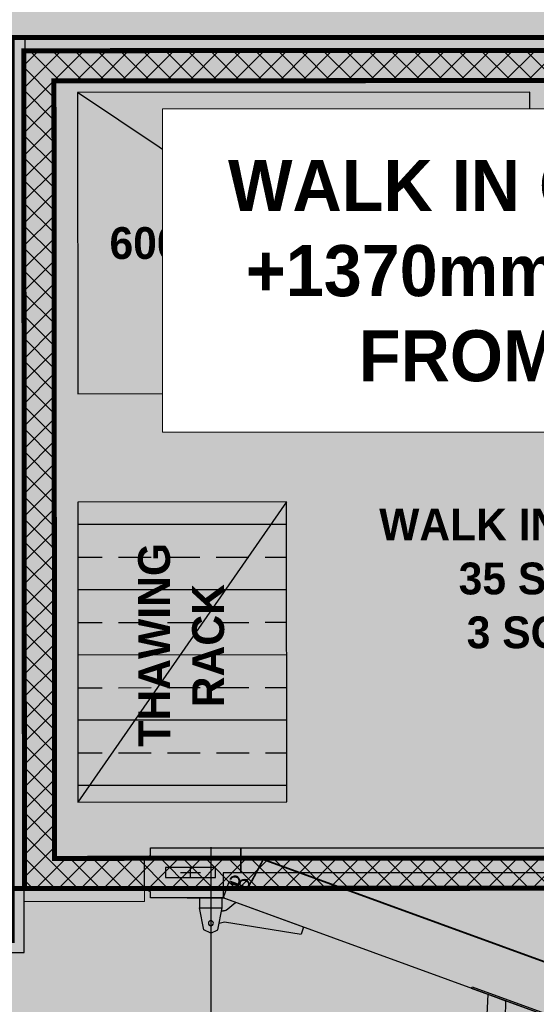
# Model space of a CAD drawing. Header units: millimetres. Extents: x -115221 to 194496, y -122556 to 375476.
# Tile 147 of 169: x 103979 to 105007, y 60778 to 62737. Entities that reach past the tile are written whole.
import ezdxf

# ---------------------------------------------------------------- set-up
doc = ezdxf.new("R2010")
doc.units = ezdxf.units.MM
doc.layers.add('FLOORING LAYER', color=22, linetype='Continuous', lineweight=13)
doc.layers.add('RAISED FLOOR LAYOUT', color=1, linetype='Continuous', lineweight=0)
doc.layers.add('FUR R0', color=8, linetype='Continuous')
doc.layers.add('WWDS FURNITURE LAYOUT', color=8, linetype='Continuous')
doc.styles.add('har', font='GOTHICB.TTF')
doc.styles.add('style1', font='swissc.ttf')

# ---------------------------------------------------------------- blocks, each defined once
blk = doc.blocks.new('TRAY SMALL')
at = {"ltscale": 50}
h = blk.add_hatch(dxfattribs=at)
h.set_pattern_fill('ANSI33', color=256, scale=20, angle=45, style=0)
h.set_pattern_definition([(90, (0, 1.26926752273e-05), (-5, 9e-16), []), (90, (2.499999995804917, 2.500012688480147), (-5, 9e-16), [2.5, -1.25])])
h.paths.add_polyline_path([(0, 16.00001269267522), (23, 16.00001269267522), (23, 1.26926752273e-05), (0, 1.26926752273e-05)])
blk.add_line((23, 16.00001269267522), (0, 1.26926752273e-05), dxfattribs=at)
blk.add_lwpolyline([(0, 16.00001269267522), (23, 16.00001269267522), (23, 1.26926752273e-05), (0, 1.26926752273e-05)], close=True, dxfattribs=at)
blk = doc.blocks.new('nhn')
at = {"layer": 'FUR R0', "extrusion": (-0.0008633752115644, -0.0004397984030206, 0.9999995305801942)}
blk.add_hatch(color=256, dxfattribs=at).paths.add_polyline_path([(59631.62353148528, 1875.633971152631), (59631.51297886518, 1875.593736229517), (59635.53647151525, 1864.538474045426), (59635.64702413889, 1864.578708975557)])
blk.add_hatch(color=256, dxfattribs=at).paths.add_polyline_path([(59631.62353148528, 1875.633971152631), (59631.51297886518, 1875.593736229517), (59635.53647151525, 1864.538474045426), (59635.64702413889, 1864.578708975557)])
at = {"layer": 'FUR R0', "extrusion": (-0.0008633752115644, 0.0004397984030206, 0.9999995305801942)}
blk.add_line((59646.56207427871, 1851.230936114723, -0.6074951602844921), (59646.5620777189, 1881.622980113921, -0.6232761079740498), dxfattribs=at)
at = {"layer": 'FUR R0', "extrusion": (-0.0008633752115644, -0.0004397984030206, 0.9999995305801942)}
for p, q in [((59631.5357190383, 1875.616822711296, -0.5964865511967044), (59642.64056620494, 1845.104302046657, -0.6003182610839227)), ((59631.5357190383, 1875.616822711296, -0.5964865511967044), (59642.64056620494, 1845.104302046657, -0.6003182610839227)), ((59635.84319403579, 1875.133196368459, -0.5929802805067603), (59645.62956052, 1848.243433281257, -0.5963570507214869)), ((59635.84319403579, 1875.133196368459, -0.5929802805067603), (59645.62956052, 1848.243433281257, -0.5963570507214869)), ((59635.86992846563, 1875.174404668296, -0.5929390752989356), (59645.67652780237, 1848.22904825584, -0.5963228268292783)), ((59635.86992846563, 1875.174404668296, -0.5929390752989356), (59645.67652780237, 1848.22904825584, -0.5963228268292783)), ((59634.5872331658, 1867.23225096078, -0.5975394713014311), (59633.2193735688, 1867.191119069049, -0.5987385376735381)), ((59634.5872331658, 1867.23225096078, -0.5975394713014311), (59633.2193735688, 1867.191119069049, -0.5987385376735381)), ((59635.09566529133, 1865.835244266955, -0.5977149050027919), (59634.5872331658, 1867.23225096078, -0.5975394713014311)), ((59635.09566529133, 1865.835244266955, -0.5977149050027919), (59634.5872331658, 1867.23225096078, -0.5975394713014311)), ((59635.09566529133, 1865.835244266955, -0.5977149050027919), (59632.92660572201, 1865.724913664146, -0.5996361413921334)), ((59635.09566529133, 1865.835244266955, -0.5977149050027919), (59632.92660572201, 1865.724913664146, -0.5996361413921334)), ((59640.34760750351, 1851.404691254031, -0.5995270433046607), (59639.79714785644, 1851.204354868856, -0.6000904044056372)), ((59640.34760750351, 1851.404691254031, -0.5995270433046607), (59639.79714785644, 1851.204354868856, -0.6000904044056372)), ((59640.34760750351, 1851.404691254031, -0.5995270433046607), (59642.66779652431, 1845.029480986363, -0.6003276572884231)), ((59640.34760750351, 1851.404691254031, -0.5995270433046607), (59642.66779652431, 1845.029480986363, -0.6003276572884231)), ((59640.7677943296, 1845.201796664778, -0.6018922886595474), (59639.79714785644, 1851.204354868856, -0.6000904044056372)), ((59640.7677943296, 1845.201796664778, -0.6018922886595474), (59639.79714785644, 1851.204354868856, -0.6000904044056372)), ((59645.62956052, 1848.243433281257, -0.5963570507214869), (59643.86185432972, 1847.298425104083, -0.5982988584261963)), ((59645.62956052, 1848.243433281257, -0.5963570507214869), (59643.86185432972, 1847.298425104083, -0.5982988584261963)), ((59645.67652780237, 1848.22904825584, -0.5963228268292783), (59643.87565467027, 1847.261238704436, -0.5983032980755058)), ((59645.67652780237, 1848.22904825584, -0.5963228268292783), (59643.87565467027, 1847.261238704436, -0.5983032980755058)), ((59643.94945212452, 1847.292865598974, -0.5982256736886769), (59643.28519123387, 1847.008187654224, -0.5989243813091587)), ((59643.94945212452, 1847.292865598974, -0.5982256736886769), (59643.28519123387, 1847.008187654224, -0.5989243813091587)), ((59643.32941225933, 1847.024281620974, -0.5988791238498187), (59643.28519123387, 1847.008187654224, -0.5989243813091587)), ((59643.32941225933, 1847.024281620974, -0.5988791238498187), (59643.28519123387, 1847.008187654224, -0.5989243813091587)), ((59643.54001260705, 1846.308021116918, -0.5990123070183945), (59643.28519123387, 1847.008187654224, -0.5989243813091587)), ((59643.28519123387, 1847.008187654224, -0.5989243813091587), (59643.55342425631, 1846.271170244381, -0.5990169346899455)), ((59643.54001260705, 1846.308021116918, -0.5990123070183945), (59643.28519123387, 1847.008187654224, -0.5989243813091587)), ((59643.28519123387, 1847.008187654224, -0.5989243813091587), (59643.55342425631, 1846.271170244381, -0.5990169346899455)), ((59643.37363328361, 1847.040375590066, -0.5988338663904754), (59643.32941225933, 1847.024281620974, -0.5988791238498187)), ((59643.37363328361, 1847.040375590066, -0.5988338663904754), (59643.32941225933, 1847.024281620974, -0.5988791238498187)), ((59643.32941225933, 1847.024281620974, -0.5988791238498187), (59643.54399867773, 1846.434667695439, -0.5989531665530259)), ((59643.32941225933, 1847.024281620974, -0.5988791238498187), (59643.54399867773, 1846.434667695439, -0.5989531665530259)), ((59643.57999807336, 1847.115480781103, -0.5986226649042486), (59643.37363328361, 1847.040375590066, -0.5988338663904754)), ((59643.57999807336, 1847.115480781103, -0.5986226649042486), (59643.37363328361, 1847.040375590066, -0.5988338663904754)), ((59643.37363328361, 1847.040375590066, -0.5988338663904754), (59643.58821970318, 1846.450761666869, -0.5989079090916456)), ((59643.37363328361, 1847.040375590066, -0.5988338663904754), (59643.58821970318, 1846.450761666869, -0.5989079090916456)), ((59643.39248444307, 1846.713380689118, -0.5989614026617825), (59643.55342425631, 1846.271170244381, -0.5990169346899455)), ((59643.39248444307, 1846.713380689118, -0.5989614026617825), (59643.55342425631, 1846.271170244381, -0.5990169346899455)), ((59643.59931085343, 1847.062415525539, -0.5986293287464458), (59643.44601129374, 1847.006623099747, -0.5987862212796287)), ((59643.59931085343, 1847.062415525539, -0.5986293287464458), (59643.44601129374, 1847.006623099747, -0.5987862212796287)), ((59643.44601129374, 1847.006623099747, -0.5987862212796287), (59643.67561876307, 1846.375736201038, -0.5988654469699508)), ((59643.44601129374, 1847.006623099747, -0.5987862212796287), (59643.67561876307, 1846.375736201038, -0.5988654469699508)), ((59644.02018222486, 1846.841670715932, -0.598363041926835), (59644.00945290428, 1846.871151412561, -0.5983593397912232)), ((59644.02018222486, 1846.841670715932, -0.598363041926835), (59644.00945290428, 1846.871151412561, -0.5983593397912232)), ((59644.05483752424, 1846.977106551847, -0.5982735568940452), (59644.01957162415, 1846.974124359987, -0.5983053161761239)), ((59644.05483752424, 1846.977106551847, -0.5982735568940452), (59644.01957162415, 1846.974124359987, -0.5983053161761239)), ((59644.05483752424, 1846.977106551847, -0.5982735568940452), (59644.03623154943, 1846.947372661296, -0.5983026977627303)), ((59644.05483752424, 1846.977106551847, -0.5982735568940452), (59644.03623154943, 1846.947372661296, -0.5983026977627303)), ((59644.07130484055, 1846.947760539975, -0.5982722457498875), (59644.03623154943, 1846.947372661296, -0.5983026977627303)), ((59644.07130484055, 1846.947760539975, -0.5982722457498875), (59644.03623154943, 1846.947372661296, -0.5983026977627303)), ((59644.08554644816, 1846.916921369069, -0.5982735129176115), (59644.05056370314, 1846.919469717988, -0.5983025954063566)), ((59644.08554644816, 1846.916921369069, -0.5982735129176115), (59644.05056370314, 1846.919469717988, -0.5983025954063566)), ((59644.07130484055, 1846.947760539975, -0.5982722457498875), (59644.05057117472, 1846.919469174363, -0.5983025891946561)), ((59644.07130484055, 1846.947760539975, -0.5982722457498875), (59644.05057117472, 1846.919469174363, -0.5983025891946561)), ((59644.08554644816, 1846.916921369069, -0.5982735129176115), (59644.06251813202, 1846.890464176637, -0.5983050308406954)), ((59644.08554644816, 1846.916921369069, -0.5982735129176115), (59644.06251813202, 1846.890464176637, -0.5983050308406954)), ((59644.09736347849, 1846.88645314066, -0.5982767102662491), (59644.06251813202, 1846.890464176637, -0.5983050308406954)), ((59644.09736347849, 1846.88645314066, -0.5982767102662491), (59644.06251813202, 1846.890464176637, -0.5983050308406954)), ((59644.09736347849, 1846.88645314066, -0.5982767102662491), (59644.07324745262, 1846.860983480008, -0.5983087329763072)), ((59644.09736347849, 1846.88645314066, -0.5982767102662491), (59644.07324745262, 1846.860983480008, -0.5983087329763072)), ((59644.10789427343, 1846.855516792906, -0.5982812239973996), (59644.07324745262, 1846.860983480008, -0.5983087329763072)), ((59644.10789427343, 1846.855516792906, -0.5982812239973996), (59644.07324745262, 1846.860983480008, -0.5983087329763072)), ((59644.10789427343, 1846.855516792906, -0.5982812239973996), (59644.08273284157, 1846.831079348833, -0.5983136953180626)), ((59644.10789427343, 1846.855516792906, -0.5982812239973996), (59644.08273284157, 1846.831079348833, -0.5983136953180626)), ((59644.11680608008, 1846.822737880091, -0.5982879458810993), (59644.08273822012, 1846.831084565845, -0.5983136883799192)), ((59644.11680608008, 1846.822737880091, -0.5982879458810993), (59644.08273822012, 1846.831084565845, -0.5983136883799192)), ((59644.11680608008, 1846.822737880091, -0.5982879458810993), (59644.08968802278, 1846.800491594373, -0.5983211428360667)), ((59644.11680608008, 1846.822737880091, -0.5982879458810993), (59644.08968802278, 1846.800491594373, -0.5983211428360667)), ((59644.12305310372, 1846.789672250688, -0.5982970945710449), (59644.08968802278, 1846.800491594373, -0.5983211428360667)), ((59644.12305310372, 1846.789672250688, -0.5982970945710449), (59644.08968802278, 1846.800491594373, -0.5983211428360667)), ((59644.12305310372, 1846.789672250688, -0.5982970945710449), (59644.09411999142, 1846.769289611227, -0.5983310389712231)), ((59644.12305310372, 1846.789672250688, -0.5982970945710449), (59644.09411999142, 1846.769289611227, -0.5983310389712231)), ((59641.69482059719, 1845.334878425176, -0.6010333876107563), (59642.28879871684, 1846.070926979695, -0.6001968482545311)), ((59641.69482059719, 1845.334878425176, -0.6010333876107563), (59642.28879871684, 1846.070926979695, -0.6001968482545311)), ((59643.58821970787, 1846.450761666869, -0.5989079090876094), (59643.54399867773, 1846.434667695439, -0.5989531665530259)), ((59643.54399867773, 1846.434667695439, -0.5989531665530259), (59643.58821970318, 1846.450761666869, -0.5989079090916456)), ((59643.58821970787, 1846.450761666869, -0.5989079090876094), (59643.54399867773, 1846.434667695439, -0.5989531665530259)), ((59643.54399867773, 1846.434667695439, -0.5989531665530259), (59643.58821970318, 1846.450761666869, -0.5989079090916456)), ((59643.55342425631, 1846.271170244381, -0.5990169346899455), (59643.84823109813, 1846.378463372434, -0.5987152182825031)), ((59643.55342425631, 1846.271170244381, -0.5990169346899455), (59643.84823109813, 1846.378463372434, -0.5987152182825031)), ((59643.59764528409, 1846.287264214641, -0.598971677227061), (59643.55342425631, 1846.271170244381, -0.5990169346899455)), ((59643.59764528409, 1846.287264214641, -0.598971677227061), (59643.55342425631, 1846.271170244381, -0.5990169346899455)), ((59643.55342425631, 1846.271170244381, -0.5990169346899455), (59643.82165728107, 1845.534152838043, -0.5991094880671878)), ((59643.55342425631, 1846.271170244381, -0.5990169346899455), (59643.82165728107, 1845.534152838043, -0.5991094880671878)), ((59643.64186630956, 1846.30335818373, -0.5989264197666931), (59643.59764528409, 1846.287264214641, -0.598971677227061)), ((59643.64186630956, 1846.30335818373, -0.5989264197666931), (59643.59764528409, 1846.287264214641, -0.598971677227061)), ((59643.64186630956, 1846.30335818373, -0.5989264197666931), (59643.59764528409, 1846.287264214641, -0.598971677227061)), ((59643.64186630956, 1846.30335818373, -0.5989264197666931), (59643.59764528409, 1846.287264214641, -0.598971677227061)), ((59643.59764528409, 1846.287264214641, -0.598971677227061), (59643.81223170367, 1845.697650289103, -0.5990457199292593)), ((59643.59764528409, 1846.287264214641, -0.598971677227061), (59643.81223170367, 1845.697650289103, -0.5990457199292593)), ((59643.84823109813, 1846.378463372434, -0.5987152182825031), (59643.64186630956, 1846.30335818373, -0.5989264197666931)), ((59643.84823109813, 1846.378463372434, -0.5987152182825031), (59643.64186630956, 1846.30335818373, -0.5989264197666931)), ((59643.64186630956, 1846.30335818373, -0.5989264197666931), (59643.85645272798, 1845.713744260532, -0.5990004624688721)), ((59643.64186630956, 1846.30335818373, -0.5989264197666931), (59643.85645272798, 1845.713744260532, -0.5990004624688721)), ((59643.66071746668, 1845.97636328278, -0.5990539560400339), (59643.82165728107, 1845.534152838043, -0.5991094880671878)), ((59643.66071746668, 1845.97636328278, -0.5990539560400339), (59643.82165728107, 1845.534152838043, -0.5991094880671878)), ((59643.82891832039, 1846.431528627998, -0.5987085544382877), (59643.67561876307, 1846.375736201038, -0.5988654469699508)), ((59643.82891832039, 1846.431528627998, -0.5987085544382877), (59643.67561876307, 1846.375736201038, -0.5988654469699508)), ((59643.86754387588, 1846.325398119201, -0.5987218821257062), (59643.71424431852, 1846.269605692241, -0.5988787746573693)), ((59643.86754387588, 1846.325398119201, -0.5987218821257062), (59643.71424431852, 1846.269605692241, -0.5988787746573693)), ((59643.71424431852, 1846.269605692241, -0.5988787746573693), (59643.94385178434, 1845.638718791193, -0.5989580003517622)), ((59643.71424431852, 1846.269605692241, -0.5988787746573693), (59643.94385178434, 1845.638718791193, -0.5989580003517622)), ((59644.28841524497, 1846.104653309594, -0.5984555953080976), (59644.2776859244, 1846.134134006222, -0.5984518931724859)), ((59644.28841524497, 1846.104653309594, -0.5984555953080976), (59644.2776859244, 1846.134134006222, -0.5984518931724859)), ((59644.32307054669, 1846.240089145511, -0.5983661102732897), (59644.28780465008, 1846.237106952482, -0.5983978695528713)), ((59644.32307054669, 1846.240089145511, -0.5983661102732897), (59644.28780465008, 1846.237106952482, -0.5983978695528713)), ((59644.32307054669, 1846.240089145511, -0.5983661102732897), (59644.30446457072, 1846.210355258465, -0.5983952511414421)), ((59644.32307054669, 1846.240089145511, -0.5983661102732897), (59644.30446457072, 1846.210355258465, -0.5983952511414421)), ((59644.33953786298, 1846.210743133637, -0.5983647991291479), (59644.30446457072, 1846.210355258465, -0.5983952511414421)), ((59644.33953786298, 1846.210743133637, -0.5983647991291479), (59644.30446457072, 1846.210355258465, -0.5983952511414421)), ((59644.35377946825, 1846.179903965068, -0.5983660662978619), (59644.31879672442, 1846.18245230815, -0.5983951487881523)), ((59644.35377946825, 1846.179903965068, -0.5983660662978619), (59644.31879672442, 1846.18245230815, -0.5983951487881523)), ((59644.33953786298, 1846.210743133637, -0.5983647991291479), (59644.31880419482, 1846.182451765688, -0.5983951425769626)), ((59644.33953786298, 1846.210743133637, -0.5983647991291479), (59644.31880419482, 1846.182451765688, -0.5983951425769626)), ((59644.35377946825, 1846.179903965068, -0.5983660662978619), (59644.33075115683, 1846.153446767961, -0.5983975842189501)), ((59644.35377946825, 1846.179903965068, -0.5983660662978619), (59644.33075115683, 1846.153446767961, -0.5983975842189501)), ((59644.36559650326, 1846.149435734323, -0.5983692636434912), (59644.33075115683, 1846.153446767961, -0.5983975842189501)), ((59644.36559650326, 1846.149435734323, -0.5983692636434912), (59644.33075115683, 1846.153446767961, -0.5983975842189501)), ((59644.36559650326, 1846.149435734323, -0.5983692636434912), (59644.34148048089, 1846.123966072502, -0.5984012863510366)), ((59644.36559650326, 1846.149435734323, -0.5983692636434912), (59644.34148048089, 1846.123966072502, -0.5984012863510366)), ((59644.37612729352, 1846.118499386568, -0.5983737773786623), (59644.34148048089, 1846.123966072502, -0.5984012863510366)), ((59644.37612729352, 1846.118499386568, -0.5983737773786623), (59644.34148048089, 1846.123966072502, -0.5984012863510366)), ((59644.37612729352, 1846.118499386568, -0.5983737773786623), (59644.35096586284, 1846.094061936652, -0.5984062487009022)), ((59644.37612729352, 1846.118499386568, -0.5983737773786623), (59644.35096586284, 1846.094061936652, -0.5984062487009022)), ((59644.38503910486, 1846.085720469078, -0.5983804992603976), (59644.35097124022, 1846.094067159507, -0.5984062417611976)), ((59644.38503910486, 1846.085720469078, -0.5983804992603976), (59644.35097124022, 1846.094067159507, -0.5984062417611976)), ((59644.38503910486, 1846.085720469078, -0.5983804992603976), (59644.35792104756, 1846.06347418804, -0.598413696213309)), ((59644.38503910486, 1846.085720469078, -0.5983804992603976), (59644.35792104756, 1846.06347418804, -0.598413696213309)), ((59644.39128612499, 1846.052654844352, -0.5983896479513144), (59644.35792104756, 1846.06347418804, -0.598413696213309)), ((59644.39128612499, 1846.052654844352, -0.5983896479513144), (59644.35792104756, 1846.06347418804, -0.598413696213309)), ((59644.39128612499, 1846.052654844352, -0.5983896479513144), (59644.3623530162, 1846.032272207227, -0.5984235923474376)), ((59644.39128612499, 1846.052654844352, -0.5983896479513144), (59644.3623530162, 1846.032272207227, -0.5984235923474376)), ((59640.66884860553, 1844.785146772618, -0.6021609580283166), (59640.7677943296, 1845.201796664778, -0.6018922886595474)), ((59640.66884860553, 1844.785146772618, -0.6021609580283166), (59640.7677943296, 1845.201796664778, -0.6018922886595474)), ((59641.63116308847, 1844.979283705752, -0.6012447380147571), (59641.62547648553, 1845.125681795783, -0.6011852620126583)), ((59641.63116308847, 1844.979283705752, -0.6012447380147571), (59641.62547648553, 1845.125681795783, -0.6011852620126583)), ((59642.64056892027, 1845.221948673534, -0.6002665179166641), (59642.64050103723, 1842.280783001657, -0.6015600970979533)), ((59642.64056892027, 1845.221948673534, -0.6002665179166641), (59642.64050103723, 1842.280783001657, -0.6015600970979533)), ((59642.64050103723, 1842.280783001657, -0.6015600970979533), (59642.64056892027, 1845.221948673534, -0.6002665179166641)), ((59643.82165728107, 1845.534152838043, -0.5991094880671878), (59642.64056620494, 1845.104302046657, -0.6003182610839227)), ((59643.82165728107, 1845.534152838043, -0.5991094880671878), (59642.64056620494, 1845.104302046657, -0.6003182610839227)), ((59639.89545680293, 1844.142389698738, -0.6031113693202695), (59640.15348154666, 1844.681176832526, -0.602651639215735)), ((59639.89545680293, 1844.142389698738, -0.6031113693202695), (59640.15348154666, 1844.681176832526, -0.602651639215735)), ((59640.15348154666, 1844.681176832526, -0.602651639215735), (59641.85625373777, 1845.024693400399, -0.6010304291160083)), ((59640.15348154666, 1844.681176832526, -0.602651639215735), (59641.85625373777, 1845.024693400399, -0.6010304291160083)), ((59639.89545680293, 1844.142389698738, -0.6031113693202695), (59640.15345667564, 1843.603590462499, -0.6031255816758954)), ((59639.89545680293, 1844.142389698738, -0.6031113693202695), (59640.15345667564, 1843.603590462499, -0.6031255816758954)), ((59640.15345667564, 1843.603590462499, -0.6031255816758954), (59641.85621300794, 1843.259993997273, -0.6018065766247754)), ((59640.15345667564, 1843.603590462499, -0.6031255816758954), (59641.85621300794, 1843.259993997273, -0.6018065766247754)), ((59644.63290299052, 1841.770980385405, -0.6000641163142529), (59644.63290284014, 1843.339602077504, -0.5993742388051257)), ((59644.24074760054, 1842.555291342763, -0.600057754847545), (59645.02505823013, 1842.555291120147, -0.5993806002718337))]:
    blk.add_line(p, q, dxfattribs=at)
at = {"layer": 'FUR R0'}
blk.add_line((59646.6190790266, 1844.142361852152, -0.6023051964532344), (59605.24489539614, 1844.142481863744, -0.611557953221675), dxfattribs=at)
at = {"layer": 'FUR R0', "extrusion": (-0.0008633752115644, -0.0004397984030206, 0.9999995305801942)}
for points, elevation in [([(59644.57859627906, 1846.453756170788), (59646.53937358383, 1846.453755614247), (59646.53938193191, 1875.865415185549), (59644.57860462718, 1875.865415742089)], -52.90576932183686), ([(59631.51297886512, 1875.593736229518), (59635.53647151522, 1864.538474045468), (59635.64702413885, 1864.578708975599), (59631.62353148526, 1875.633971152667)], -52.90576954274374), ([(59631.51297886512, 1875.593736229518), (59635.53647151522, 1864.538474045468), (59635.64702413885, 1864.578708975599), (59631.62353148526, 1875.633971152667)], -52.90576954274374), ([(59641.83346439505, 1843.236904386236), (59641.83350579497, 1845.00160396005), (59642.61781671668, 1845.001585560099), (59642.61777531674, 1843.236885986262)], -52.90576954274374), ([(59641.83346439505, 1843.236904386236), (59641.83350579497, 1845.00160396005), (59642.61781671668, 1845.001585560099), (59642.61777531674, 1843.236885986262)], -52.90576954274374), ([(59644.21800016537, 1844.492978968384), (59645.00231108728, 1844.492978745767), (59645.00230997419, 1840.571424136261), (59644.21799905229, 1840.571424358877)], -52.90576932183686)]:
    blk.add_lwpolyline(points, close=True, dxfattribs=dict(at, elevation=elevation))
at = {"layer": 'FUR R0', "extrusion": (-0.0008633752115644, -0.0004397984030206, 0.9999995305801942), "elevation": -52.90576932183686}
blk.add_lwpolyline([(59644.57859627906, 1846.453756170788), (59644.57859588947, 1845.08121205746), (59642.61781858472, 1845.081212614), (59642.61781697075, 1839.394958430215), (59643.08840352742, 1839.394958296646), (59643.32369667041, 1838.92437167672), (59645.83349161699, 1838.924370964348), (59645.95113839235, 1839.394957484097), (59646.53937158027, 1839.394957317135), (59646.53937358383, 1846.453755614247), (59644.57859627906, 1846.453756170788)], dxfattribs=at)
at = {"layer": 'FUR R0', "extrusion": (-0.0008633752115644, -0.0004397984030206, 0.9999995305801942)}
blk.add_circle((59640.63559674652, 1844.119282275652, -52.90576932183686), 0.1960777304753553, dxfattribs=at)
blk.add_circle((59640.63559674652, 1844.119282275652, -52.90576932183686), 0.1960777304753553, dxfattribs=at)
at = {"layer": 'FUR R0'}
blk.add_arc((59640.65832730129, 1844.142379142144, -0.611557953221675), 35.41343190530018, 86.59426493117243, 179.9998338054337, dxfattribs=at)
at = {"layer": 'FUR R0', "extrusion": (-0.0008633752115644, -0.0004397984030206, 0.9999995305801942)}
for centre, radius, start, end in [((59643.68600333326, 1846.738623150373, -52.90576932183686), 0.3764692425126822, 34.34823251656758, 109.9986564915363), ((59643.68600333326, 1846.738623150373, -52.90576932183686), 0.3764692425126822, 34.34823251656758, 109.9986564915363), ((59643.68600333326, 1846.738623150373, -52.90576932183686), 0.3199988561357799, 19.99865649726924, 109.9986564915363), ((59643.68600333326, 1846.738623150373, -52.90576932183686), 0.3199988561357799, 19.99865649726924, 109.9986564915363), ((59643.69673264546, 1846.7091424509, -52.90576932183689), 0.3199988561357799, 289.9986564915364, 19.99865649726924), ((59643.69673264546, 1846.7091424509, -52.90576932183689), 0.3199988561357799, 289.9986564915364, 19.99865649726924), ((59643.69673264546, 1846.7091424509, -52.90576932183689), 0.3764692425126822, 289.9986564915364, 5.649078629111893), ((59643.69673264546, 1846.7091424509, -52.90576932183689), 0.3764692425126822, 289.9986564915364, 5.649078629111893), ((59643.68600333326, 1846.738623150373, -52.90576932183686), 0.3764692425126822, 29.54865557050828, 29.55197500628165), ((59643.68600333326, 1846.738623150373, -52.90576932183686), 0.3764692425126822, 29.54865557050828, 29.55197500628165), ((59643.69673264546, 1846.7091424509, -52.90576932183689), 0.3764692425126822, 10.44533633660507, 10.44865605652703), ((59643.69673264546, 1846.7091424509, -52.90576932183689), 0.3764692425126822, 10.44533633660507, 10.44865605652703), ((59643.69673264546, 1846.7091424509, -52.90576932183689), 0.3764692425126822, 10.44533633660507, 10.44865605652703), ((59643.69673264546, 1846.7091424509, -52.90576932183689), 0.3764692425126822, 10.44533633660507, 10.44865605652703), ((59643.95423617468, 1846.001605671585, -52.90576932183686), 0.3764692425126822, 34.34823251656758, 109.9986564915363), ((59643.95423617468, 1846.001605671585, -52.90576932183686), 0.3764692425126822, 34.34823251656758, 109.9986564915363), ((59643.95423617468, 1846.001605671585, -52.90576932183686), 0.3199988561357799, 19.99865649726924, 109.9986564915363), ((59643.95423617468, 1846.001605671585, -52.90576932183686), 0.3199988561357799, 19.99865649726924, 109.9986564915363), ((59643.96496549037, 1845.97212497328, -52.90576932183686), 0.3199988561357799, 289.9986564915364, 19.99865649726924), ((59643.96496549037, 1845.97212497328, -52.90576932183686), 0.3199988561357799, 289.9986564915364, 19.99865649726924), ((59643.96496549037, 1845.97212497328, -52.90576932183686), 0.3764692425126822, 289.9986564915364, 5.649078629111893), ((59643.96496549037, 1845.97212497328, -52.90576932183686), 0.3764692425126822, 289.9986564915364, 5.649078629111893), ((59643.95423617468, 1846.001605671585, -52.90576932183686), 0.3764692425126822, 29.54865557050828, 29.55197500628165), ((59643.95423617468, 1846.001605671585, -52.90576932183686), 0.3764692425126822, 29.54865557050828, 29.55197500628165), ((59643.96496549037, 1845.97212497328, -52.90576932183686), 0.3764692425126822, 10.44533633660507, 10.44865605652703), ((59643.96496549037, 1845.97212497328, -52.90576932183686), 0.3764692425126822, 10.44533633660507, 10.44865605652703), ((59643.96496549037, 1845.97212497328, -52.90576932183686), 0.3764692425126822, 10.44533633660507, 10.44865605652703), ((59643.96496549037, 1845.97212497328, -52.90576932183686), 0.3764692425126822, 10.44533633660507, 10.44865605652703), ((59641.91621646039, 1845.114769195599, -52.90576932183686), 0.3137243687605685, 141.0970649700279, 182.2244246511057), ((59641.91621646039, 1845.114769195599, -52.90576932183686), 0.3137243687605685, 141.0970649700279, 182.2244246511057)]:
    blk.add_arc(centre, radius, start, end, dxfattribs=at)
blk = doc.blocks.new('FUR R0')
at = {"layer": 'WWDS FURNITURE LAYOUT'}
h = blk.add_hatch(color=8, dxfattribs=at)
h.dxf.hatch_style = 1
h.paths.add_polyline_path([(50.02511279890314, -750.0000012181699), (50.02511279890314, -649.8646200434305), (-604.9748915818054, -650.0000011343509), (-604.9748915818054, 2849.78904190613), (-7299.981601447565, 2849.78904190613), (-7299.981601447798, 1626.859528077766), (-7199.981601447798, 1626.859528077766), (-7199.981601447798, 2749.78904190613), (-704.9119692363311, 2749.78904190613), (-704.6975605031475, -749.999987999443)])
at = {"layer": 'WWDS FURNITURE LAYOUT', "ltscale": 50}
h = blk.add_hatch(dxfattribs=at)
h.set_pattern_fill('ANSI37', color=8, scale=10, angle=-180)
h.set_pattern_definition([(225, (-1707085.583079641, -2849989.468763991), (22.45064030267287, -22.4506403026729), []), (314.9999999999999, (-1707085.583079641, -2849989.468763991), (22.4506403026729, 22.45064030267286), [])])
h.paths.add_polyline_path([(-5141.571202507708, 2663.431549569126), (-5140.313038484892, 1116.35997544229), (-3247.953979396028, 1117.670724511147), (-3249.212143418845, 2664.742298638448)], flags=16)
h.paths.add_polyline_path([(-5201.617960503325, 2723.384755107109), (-5200.266244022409, 1056.313217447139), (-3187.907221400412, 1057.717518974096), (-3189.258937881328, 2724.789056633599)])
at = {"layer": 'WWDS FURNITURE LAYOUT', "linetype": 'Continuous', "lineweight": 0, "ltscale": 8}
h = blk.add_hatch(color=8, dxfattribs=at)
h.dxf.hatch_style = 1
h.paths.add_polyline_path([(-5200.768365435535, 1056.313217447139), (-5200.768365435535, 1030.656653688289), (-4961.277172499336, 1030.823427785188), (-4961.277172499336, 1056.479991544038)])
at = {"layer": 'WWDS FURNITURE LAYOUT', "color": 8, "const_width": 2}
blk.add_lwpolyline([(50.02511279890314, -750.0000012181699), (50.02511279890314, -649.8646200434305), (-604.9748915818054, -650.0000011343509), (-604.9748915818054, 2849.78904190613), (-7299.981601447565, 2849.78904190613), (-7299.981601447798, 1626.859528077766), (-7199.981601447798, 1626.859528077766), (-7199.981601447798, 2749.78904190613), (-704.9119692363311, 2749.78904190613), (-704.6975605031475, -749.999987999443)], close=True, dxfattribs=at)
at = {"layer": 'WWDS FURNITURE LAYOUT', "color": 8}
blk.add_lwpolyline([(-7335.356601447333, 1602.859528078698), (-7175.981601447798, 1602.859528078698), (-7175.981601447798, 2725.78904190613), (-5362.718875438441, 2725.877473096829), (-5362.719467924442, 928.8296316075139), (-5200.896319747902, 928.8393955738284), (-5199.068501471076, 2749.793901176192), (-5348.891052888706, 2749.784182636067)], dxfattribs=at)
at = {"layer": 'WWDS FURNITURE LAYOUT', "color": 8, "ltscale": 50, "const_width": 10}
for points in [[(-5201.617960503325, 2723.384755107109), (-5200.266244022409, 1056.313217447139), (-3187.907221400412, 1057.717518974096), (-3189.258937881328, 2724.789056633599)], [(-5141.571202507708, 2663.431549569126), (-5140.313038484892, 1116.35997544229), (-3247.953979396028, 1117.670724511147), (-3249.212143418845, 2664.742298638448)]]:
    blk.add_lwpolyline(points, close=True, dxfattribs=at)
at = {"layer": 'WWDS FURNITURE LAYOUT', "color": 8}
blk.add_lwpolyline([(-4194.439663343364, 2641.275399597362), (-5094.439389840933, 2640.573756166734), (-5093.971627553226, 2040.573938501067), (-4193.971901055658, 2041.275581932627)], close=True, dxfattribs=at)
at = {"layer": 'WWDS FURNITURE LAYOUT', "color": 8, "ltscale": 50}
blk.add_lwpolyline([(-4199.816767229, 2041.507964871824), (-5094.439389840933, 2640.573756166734)], dxfattribs=at)
at = {"layer": 'WWDS FURNITURE LAYOUT', "color": 8, "linetype": 'Continuous', "lineweight": 0, "ltscale": 8, "elevation": 0.4105271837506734}
blk.add_lwpolyline([(-5200.768365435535, 1056.313217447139), (-5200.768365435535, 1030.656653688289), (-4961.277172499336, 1030.823427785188), (-4961.277172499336, 1056.479991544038)], close=True, dxfattribs=at)
at = {"layer": 'WWDS FURNITURE LAYOUT', "color": 8}
for name, p, xscale, yscale, zscale, rotation in [('TRAY SMALL', (-5093.746446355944, 1228.311263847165, 0.301435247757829), -25.95848190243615, 25.95848190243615, 25.95848190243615, 270.0446680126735), ('nhn', (-51670.54368051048, -1513885.496773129, 15.219340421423), -25.4, 25.4, 25.4, 270)]:
    blk.add_blockref(name, p, dxfattribs=dict(at, xscale=xscale, yscale=yscale, zscale=zscale, rotation=rotation))
at = {"layer": 'WWDS FURNITURE LAYOUT', "color": 8, "style": 'har'}
for s, height, rotation, p in [('RACK', 63.33333333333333, 0.0527077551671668, (-4761.60565731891, 2416.408033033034)), ('600MMX 900MM X', 63.33333333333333, 0.0527077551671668, (-5031.007314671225, 2309.01158243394)), ('1800MM', 63.33333333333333, 0.0527077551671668, (-4818.843347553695, 2202.058135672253)), ('WALK IN CHILLER', 63.33333333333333, 359.9919602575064, (-4494.359885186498, 1749.044508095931, 0.3022870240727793)), ('THAWING', 63.5, 90.04466801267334, (-4910.29851872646, 1338.531436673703, 0.3022870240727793)), ('35 SQ.FT/', 63.33333333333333, 359.9919602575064, (-4336.127727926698, 1641.658454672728, 0.3022870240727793)), ('RACK', 63.5, 90.04466801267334, (-4802.929036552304, 1416.90017634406, 0.3022870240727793)), ('3 SQ.MT.', 63.33333333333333, 359.9919602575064, (-4320.1695023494, 1534.507638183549, 0.3022870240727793))]:
    blk.add_text(s, height=height, rotation=rotation, dxfattribs=at).set_placement(p)

msp = doc.modelspace()

# ---------------------------------------------------------------- hatches: boundary and pattern name
at = {"transparency": 33554483}
h = msp.add_hatch(color=3, dxfattribs=at)
h.dxf.hatch_style = 1
h.paths.add_polyline_path([(100488.45799769, 54051.68932976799), (102413.4394675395, 54051.75701979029), (102413.4394675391, 53901.7231747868), (105778.4394675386, 53901.65548475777), (105778.4394675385, 54051.68502385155), (106200.5574105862, 54051.68932977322), (109238.4647075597, 56600.79622221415), (109238.4647076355, 56646.74073317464), (107394.9882545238, 56646.60535302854), (107394.9732220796, 59893.04469518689), (107508.7243636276, 59893.04469518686), (107508.7243636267, 56760.38865854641), (109238.4646953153, 56760.38863733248), (109238.4647243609, 59202.07620640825), (108483.7420386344, 59202.07621601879), (108483.7420386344, 62701.86524592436), (106153.2647299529, 62701.86524592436), (106153.2641289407, 61009.79368257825), (103963.5013825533, 61008.38942146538), (103963.5013825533, 60904.90587503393), (103849.7201397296, 60904.90591254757), (103849.6347594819, 62701.95367303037), (101988.4579976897, 62701.95367303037), (101988.4579976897, 61578.935732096), (101688.4579976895, 61578.935732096), (101688.4579976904, 60544.93573209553), (101988.4579976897, 60544.93573209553), (101988.4579976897, 60037.7171240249), (102334.5125990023, 60037.71712402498), (102334.5125990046, 59032.64265568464), (103987.8565003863, 59032.64265568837), (103987.8571383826, 59705.72617720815), (104101.6383811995, 59705.72695016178), (104101.6429536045, 59032.65433430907), (105135.8266963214, 59032.66135986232), (105135.8274261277, 58918.88011704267), (102220.7307639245, 58918.89844406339), (102220.7307639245, 59923.93573209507), (100488.45799769, 59923.93573209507), (100488.457997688, 56237.38868285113), (101411.8565194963, 56237.52406289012), (101411.8565194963, 56123.74282006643), (100488.45799769, 56123.60744002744)])
h.paths.add_polyline_path([(101409.8565194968, 56016.16144126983), (101409.8565194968, 55902.38019844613), (101875.0752766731, 55902.38019844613), (101875.0752766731, 55643.38019844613), (101988.8565194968, 55643.38019844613), (101988.8565194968, 56016.16144126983)], flags=16)
h = msp.add_hatch(color=5, dxfattribs=at)
h.dxf.hatch_style = 1
h.paths.add_polyline_path([(103963.5013825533, 62701.86524592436), (103963.5013825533, 61008.38942146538), (106039.4834871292, 61009.79372174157), (106039.4834871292, 62701.86524592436)])

# ---------------------------------------------------------------- linework, layer by layer
at = {"layer": 'FLOORING LAYER', "color": 1, "linetype": 'Continuous', "lineweight": 0, "const_width": 10}
msp.add_lwpolyline([(106153.2641289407, 61009.79368257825), (103963.5013825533, 61008.38942146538), (103963.5013825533, 60904.90587503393), (103849.7201397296, 60904.90591254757), (103849.6347594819, 62701.95367303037), (101988.4579976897, 62701.95367303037), (101988.4579976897, 61578.935732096), (101688.4579976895, 61578.935732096), (101688.4579976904, 60544.93573209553)], dxfattribs=at)
msp.add_lwpolyline([(103963.5013825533, 62701.86524592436), (103963.5013825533, 61008.38942146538), (106039.4834871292, 61009.79372174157), (106039.4834871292, 62701.86524592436)], close=True, dxfattribs=at)

# ---------------------------------------------------------------- block references
at = {"layer": 'WWDS FURNITURE LAYOUT'}
msp.add_blockref('FUR R0', (109188.4395991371, 59952.21158405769), dxfattribs=at)

# ---------------------------------------------------------------- next in the draw order: texts
at = {"layer": 'RAISED FLOOR LAYOUT', "color": 7, "linetype": 'Continuous', "insert": (104997.0557712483, 62237.35116076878, 3.350885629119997e-05), "char_height": 101.6, "width": 1265.298241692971, "attachment_point": 5, "style": 'style1', "bg_fill": 19, "box_fill_scale": 2, "bg_fill_color": 256, "bg_fill_transparency": 0}
msp.add_mtext('{\\fCentury Gothic|b1|i0|c0|p34;\\C1;WALK IN CHILLER +1370mm (SUNK) FROM FFL }', dxfattribs=at)

doc.saveas('drawing.dxf')
